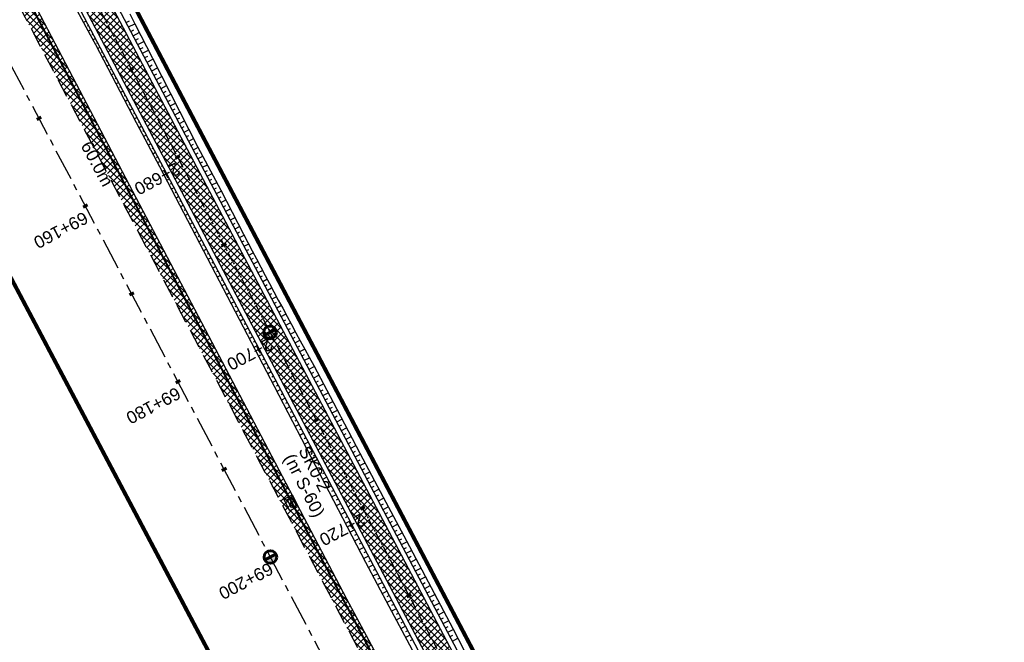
# Model space of a CAD drawing. Header units: metres. Extents: x 7529682 to 7533711, y 5721186 to 5727842.
# Tile 37 of 110: x 7530950 to 7531049, y 5725383 to 5725446. Entities that reach past the tile are written whole.
import ezdxf

# ---------------------------------------------------------------- set-up
doc = ezdxf.new("R2010")
doc.units = ezdxf.units.M
for name, pattern in [('817-dzialki-09-05-04$0$HIDDEN', [0.375, 0.25, -0.125]), ('CENTER', [50.8, 31.75, -6.35, 6.35, -6.35]), ('HIDDEN', [9.525, 6.35, -3.175])]:
    doc.linetypes.add(name, pattern=pattern)
for name, color, linetype in [('C-DROGI-SYTUACJA-ETYKIETY', 7, 'Continuous'), ('D-hatch-pobocza', 131, 'Continuous'), ('D-pobocza', 7, 'Continuous'), ('D-skarpa', 7, 'Continuous'), ('D-skarpa-kreskowanie', 7, 'Continuous')]:
    doc.layers.add(name, color=color, linetype=linetype)
doc.layers.add('D-hatch-ciag-pieszo-rowerowy', color=7, linetype='Continuous', lineweight=13, true_color=0xff9f80)
doc.layers.add('D-LR-etap-III', color=7, linetype='817-dzialki-09-05-04$0$HIDDEN', lineweight=50, true_color=0xff1aff)
for name, color, linetype, lineweight in [('D-krawędzie', 7, 'Continuous', 30), ('D-obrzeża', 7, 'Continuous', 30), ('D-oś', 10, 'CENTER', 30), ('Sieci-T-kanal technologiczny', 4, 'kt kanał technologiczny', 30)]:
    doc.layers.add(name, color=color, linetype=linetype, lineweight=lineweight)
for name, color, linetype, true_color in [('D-opis-KT-dlugosci', 7, 'Continuous', 0xff8000), ('D-opis-KT-studnie', 7, 'Continuous', 0xff8000), ('poprzeczki', 7, 'Continuous', 0x0000c7)]:
    doc.layers.add(name, color=color, linetype=linetype, true_color=true_color)
doc.styles.add('ARIAL', font='arial.ttf', dxfattribs={"height": 1})
doc.styles.get("Standard").update_dxf_attribs({"font": 'arial.ttf'})
doc.linetypes.add('kt kanał technologiczny', pattern='A,1,-0.8,["kt",Standard,S=0.5,R=0,X=-0.7,Y=-0.15],-0.3', length=2.1)
pattern_1 = [(45, (0, 0), (-0.33675960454, 0.33675960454), []), (135, (0, 0), (-0.33675960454, -0.33675960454), [])]

# ---------------------------------------------------------------- blocks, each defined once
blk = doc.blocks.new('kilometraz')
at = {"linetype": 'ByBlock', "lineweight": -2}
blk.add_hatch(color=0, dxfattribs=at).paths.add_polyline_path([(0, -0.28125, 0.41421356), (0.28125, 0, 0.41421356), (0, 0.28125)])
at = {"color": 0, "linetype": 'ByBlock', "lineweight": -2}
blk.add_line((0, 0.28125), (0, -0.28125), dxfattribs=at)
blk.add_circle((0, 0), 0.28125, dxfattribs=at)
blk = doc.blocks.new('AeccTickLine')
at = {"color": 0, "linetype": 'ByBlock', "lineweight": -2}
blk.add_line((0, 1), (0, -1), dxfattribs=at)
blk = doc.blocks.new('SKR2')
at = {"layer": 'Sieci-T-kanal technologiczny', "color": 2, "lineweight": 25}
for points in [[(0.028, -0.188), (0.958, -1.153), (0.282, -1.805), (-0.648, -0.84)], [(-0.038, -0.537), (0.607, -1.206), (0.233, -1.567), (-0.412, -0.898)]]:
    blk.add_lwpolyline(points, close=True, dxfattribs=at)
blk.add_lwpolyline([(-0.09, -1.232), (0.285, -0.872)], dxfattribs=at)

msp = doc.modelspace()

# ---------------------------------------------------------------- hatches: boundary and pattern name
at = {"layer": 'D-hatch-ciag-pieszo-rowerowy'}
h = msp.add_hatch(dxfattribs=at)
h.set_pattern_fill('ANSI37', color=256, scale=0.15, style=0)
h.set_pattern_definition(pattern_1)
h.paths.add_polyline_path([(7530928.436, 5725505.448), (7530927.177, 5725505.157), (7530956.378, 5725449.593), (7530965.549, 5725432.2), (7530966.879, 5725432.357), (7530957.484, 5725450.176)])
h.paths.add_polyline_path([(7530927.177, 5725505.157), (7530925.918, 5725504.866), (7530955.272, 5725449.011), (7530964.218, 5725432.043), (7530965.549, 5725432.2), (7530956.378, 5725449.593)])
h = msp.add_hatch(dxfattribs=at)
h.set_pattern_fill('ANSI37', color=256, scale=0.15, style=0)
h.set_pattern_definition(pattern_1)
h.paths.add_polyline_path([(7530966.879, 5725432.357), (7530965.549, 5725432.2), (7530999.633, 5725367.556), (7531003.472, 5725360.289), (7531004.677, 5725360.684), (7531000.738, 5725368.139)])
h.paths.add_polyline_path([(7530965.549, 5725432.2), (7530964.218, 5725432.043), (7530998.527, 5725366.973), (7531002.267, 5725359.893), (7531003.472, 5725360.289), (7530999.633, 5725367.556)])
at = {"layer": 'D-hatch-pobocza'}
h = msp.add_hatch(dxfattribs=at)
h.set_pattern_fill('ANSI37', color=256, scale=0.15, style=0)
h.set_pattern_definition(pattern_1)
h.paths.add_polyline_path([(7531057.01, 5725246.72), (7531044.19, 5725271.11), (7531030.97, 5725296.42), (7531019.37, 5725318.31), (7531007.54, 5725340.71), (7530994.47, 5725365.47), (7530982.58, 5725387.65), (7530971.81, 5725408.22), (7530959.96, 5725430.76), (7530944.54, 5725460.14), (7530935.92, 5725477.07), (7530923.1, 5725500.31), (7530908, 5725529.49), (7530889.658, 5725563.375), (7530889.586, 5725561.257), (7530918.172, 5725507.178), (7530950.163, 5725446.305), (7530993.419, 5725364.265), (7531022.766, 5725308.719), (7531053.81, 5725249.872), (7531081.166, 5725197.875), (7531103.902, 5725154.541), (7531128.123, 5725108.448), (7531149.321, 5725068.209), (7531151.44, 5725067.36), (7531152.004, 5725067.286), (7531141.2, 5725086.69), (7531129.87, 5725108.78), (7531118.46, 5725130.11), (7531107.39, 5725151.39), (7531095.36, 5725174.01), (7531083.61, 5725196.49), (7531071.56, 5725218.8)])

# ---------------------------------------------------------------- linework, layer by layer
at = {"layer": 'D-krawędzie', "linetype": 'HIDDEN', "ltscale": 0.3, "flags": 128}
msp.add_lwpolyline([(7530572.01, 5726166.06), (7530599.74, 5726113.52), (7530641.555, 5726032.008), (7530660.961, 5725995.07), (7530689.128, 5725941.54), (7530707.336, 5725907.032), (7530725.256, 5725873.093), (7530743.97, 5725837.654), (7530770.527, 5725787.119), (7530787.864, 5725754.267), (7530809.898, 5725712.542), (7530824.739, 5725684.389), (7530840.856, 5725653.693), (7530860.675, 5725616.154), (7530865.283, 5725607.394), (7530878.05, 5725583.08), (7530918.172, 5725507.178), (7530950.163, 5725446.305), (7530993.419, 5725364.265), (7531022.766, 5725308.719), (7531053.81, 5725249.872), (7531081.166, 5725197.875), (7531103.902, 5725154.541), (7531128.123, 5725108.448), (7531149.3, 5725068.25), (7531167.38, 5725033.767), (7531197.165, 5724976.988), (7531228.151, 5724918.034), (7531253.153, 5724870.491), (7531286.796, 5724806.654), (7531306.74, 5724768.665), (7531335.094, 5724714.652), (7531357.319, 5724672.439), (7531373.645, 5724641.454), (7531392.162, 5724605.999), (7531418.48, 5724555.853), (7531439.727, 5724515.582), (7531476.36, 5724446.19), (7531491.8, 5724416.76), (7531531.9, 5724339.933), (7531557.227, 5724291.659), (7531569.852, 5724267.577), (7531591.376, 5724226.548), (7531610.004, 5724191.103), (7531616.883, 5724177.999), (7531629.985, 5724153.025), (7531641.007, 5724132.022), (7531664.906, 5724087.617), (7531677.644, 5724064.786), (7531683.112, 5724054.988), (7531686.753, 5724048.18), (7531695.448, 5724031.697), (7531703.749, 5724015.917), (7531709.214, 5724005.514), (7531719.389, 5723986.147), (7531726.295, 5723973), (7531732.741, 5723960.736), (7531735.13, 5723956.19)], dxfattribs=at)
at = {"layer": 'D-LR-etap-III', "ltscale": 10, "flags": 128}
msp.add_lwpolyline([(7531750.474, 5723895.103, 0.4, 0.4, 0), (7531750.505, 5723895.13, 0.4, 0.4, 0), (7531682.71, 5724022.92, 0.4, 0.4, 0), (7531619.177, 5724147.204, 0.4, 0.4, 0), (7531592.309, 5724198.489, 0.4, 0.4, 0), (7531553.264, 5724272.919, 0.4, 0.4, 0), (7531504.02, 5724366.79, 0.4, 0.4, 0), (7531482.09, 5724407.62, 0.4, 0.4, 0), (7531412.35, 5724541.183, 0.4, 0.4, 0), (7531388.464, 5724586.93, 0.4, 0.4, 0), (7531345.12, 5724669.94, 0.4, 0.4, 0), (7531127.66, 5725081.67, 0.4, 0.4, 0), (7531059.253, 5725211.041, 0.4, 0.4, 0), (7531008.007, 5725307.954, 0.4, 0.4, 0), (7530964.182, 5725390.836, 0.4, 0.4, 0), (7530914.557, 5725484.684, 0.4, 0.4, 0), (7530865.243, 5725577.494, 0.4, 0.4, 0), (7530840.085, 5725624.059, 0.4, 0.4, 0), (7530802.56, 5725694.925, 0.4, 0.4, 0), (7530755.54, 5725787.51, 0.4, 0.4, 0), (7530708.718, 5725876.303, 0.4, 0.4, 0), (7530695.12, 5725902.09, 0.4, 0.4, 0), (7530642.914, 5726001.078, 0.4, 0.4, 0), (7530634.935, 5726016.147, 0.4, 0.4, 0), (7530610.82, 5726061.93, 0.4, 0.4, 0), (7530610.82, 5726061.93, 0.4, 0.4, 0), (7530607.21, 5726063.51, 0.4, 0.4, 0), (7530597.42, 5726080.68, 0.4, 0.4, 0), (7530591.16, 5726088.44, 0.4, 0.4, 0), (7530581.28, 5726107.21, 0.4, 0.4, 0), (7530571.29, 5726130.56, 0.4, 0.4, 0), (7530549.555, 5726171.527, 0.4, 0.4, 0), (7530531.014, 5726206.474, 0.4, 0.4, 0), (7530516.461, 5726236.017, 0.4, 0.4, 0), (7530500.799, 5726266.141, 0.4, 0.4, 0), (7530491.35, 5726283.94, 0.4, 0.4, 0), (7530482.4, 5726303.41, 0.4, 0.4, 0), (7530482.4, 5726303.41, 0.4, 0.4, 0), (7530450.41, 5726357.28, 0.4, 0.4, 0), (7530397.759, 5726458.5, 0.4, 0.4, 0), (7530334.708, 5726583.665, 0.4, 0.4, 0), (7530303.939, 5726645.168, 0.4, 0.4, 0), (7530300.51, 5726651.778, 0.4, 0.4, 0), (7530289.214, 5726671.967, 0.4, 0.4, 0), (7530281.54, 5726685.57, 0.4, 0.4, 0), (7530261.371, 5726724.163, 0.4, 0.4, 0), (7530254.03, 5726738.21, 0.4, 0.4, 0), (7530197.22, 5726845.06, 0.4, 0.4, 0), (7530194.71, 5726849.15, 0.4, 0.4, 0), (7530195.92, 5726850.75, 0.4, 0.4, 0), (7530170.547, 5726892.961, 0.4, 0.4, 0), (7530143.175, 5726945.066, 0.4, 0.4, 0), (7530105.06, 5727018.32, 0.4, 0.4, 0), (7530100.06, 5727027.16, 0.4, 0.4, 0), (7530062.319, 5727099.625, 0.4, 0.4, 0), (7530015.379, 5727189.42, 0.4, 0.4, 0), (7529983.208, 5727250.207, 0.4, 0.4, 0), (7529953.284, 5727306.747, 0.4, 0.4, 0), (7529900.671, 5727406.159, 0.4, 0.4, 0), (7529890.63, 5727425.131, 0.4, 0.4, 0), (7529875.155, 5727454.426, 0.4, 0.4, 0), (7529857.56, 5727487.787, 0.4, 0.4, 0), (7529835.194, 5727530.193, 0.4, 0.4, 0), (7529811.741, 5727574.662, 0.4, 0.4, 0), (7529792.102, 5727611.923, 0.4, 0.4, 0), (7529768.066, 5727657.47, 0.4, 0.4, 0), (7529755.211, 5727682.131, 0.4, 0.4, 0), (7529753.31, 5727681.13, 0.4, 0.4, 0), (7529739.21, 5727707.77, 0.4, 0.4, 0), (7529735.395, 5727711.252, 0.4, 0.4, 0), (7529725.42, 5727730.2, 0.4, 0.4, 0), (7529723.55, 5727729.88, 0.4, 0.4, 0), (7529695.567, 5727782.932, 0.4, 0.4, 0), (7529717.68, 5727794.024, 0.4, 0.4, 0), (7529736.275, 5727758.647, 0.4, 0.4, 0), (7529736.275, 5727758.647, 0.4, 0.4, 0), (7529744.511, 5727750.406, 0.4, 0.4, 0), (7529744.511, 5727750.406, 0.4, 0.4, 0), (7529750.283, 5727738.55, 0.4, 0.4, 0), (7529777.109, 5727687.569, 0.4, 0.4, 0), (7529796.515, 5727651.33, 0.4, 0.4, 0), (7529814.938, 5727616.793, 0.4, 0.4, 0), (7529839.007, 5727572.304, 0.4, 0.4, 0), (7529860.618, 5727532.509, 0.4, 0.4, 0), (7529882.349, 5727491.504, 0.4, 0.4, 0), (7529904.865, 5727449.096, 0.4, 0.4, 0), (7529920.747, 5727418.885, 0.4, 0.4, 0), (7529946.677, 5727368.547, 0.4, 0.4, 0), (7529972.025, 5727320.573, 0.4, 0.4, 0), (7529987.74, 5727290.153, 0.4, 0.4, 0), (7529996.497, 5727273.662, 0.4, 0.4, 0), (7530017.541, 5727234.203, 0.4, 0.4, 0), (7530033.054, 5727204.864, 0.4, 0.4, 0), (7530051.623, 5727170.223, 0.4, 0.4, 0), (7530069.277, 5727137.016, 0.4, 0.4, 0), (7530089.385, 5727097.534, 0.4, 0.4, 0), (7530109.713, 5727060.747, 0.4, 0.4, 0), (7530136.77, 5727011.64, 0.4, 0.4, 0), (7530162.447, 5726962.744, 0.4, 0.4, 0), (7530187.674, 5726916.992, 0.4, 0.4, 0), (7530207.821, 5726879.335, 0.4, 0.4, 0), (7530230.626, 5726834.519, 0.4, 0.4, 0), (7530262.288, 5726776.618, 0.4, 0.4, 0), (7530277.51, 5726760.213, 0.4, 0.4, 0), (7530286.037, 5726744.107, 0.4, 0.4, 0), (7530288.097, 5726735.884, 0.4, 0.4, 0), (7530290.394, 5726725.047, 0.4, 0.4, 0), (7530296.177, 5726713.583, 0.4, 0.4, 0), (7530302.726, 5726701.182, 0.4, 0.4, 0), (7530325.685, 5726657.466, 0.4, 0.4, 0), (7530343.244, 5726623.649, 0.4, 0.4, 0), (7530360.23, 5726591.747, 0.4, 0.4, 0), (7530383.209, 5726548.059, 0.4, 0.4, 0), (7530406.018, 5726503.606, 0.4, 0.4, 0), (7530427.465, 5726462.62, 0.4, 0.4, 0), (7530447.928, 5726424.388, 0.4, 0.4, 0), (7530471.127, 5726379.921, 0.4, 0.4, 0), (7530490.501, 5726343.033, 0.4, 0.4, 0), (7530509.499, 5726306.733, 0.4, 0.4, 0), (7530529.89, 5726267.244, 0.4, 0.4, 0), (7530543.852, 5726238.99, 0.4, 0.4, 0), (7530554.809, 5726218.944, 0.4, 0.4, 0), (7530559.027, 5726212.223, 0.4, 0.4, 0), (7530563.061, 5726206.41, 0.4, 0.4, 0), (7530566.934, 5726200.464, 0.4, 0.4, 0), (7530569.771, 5726194.902, 0.4, 0.4, 0), (7530571.473, 5726191.282, 0.4, 0.4, 0), (7530572.839, 5726188.025, 0.4, 0.4, 0), (7530575.295, 5726182.035, 0.4, 0.4, 0), (7530579.737, 5726173.306, 0.4, 0.4, 0), (7530583.3, 5726167.41, 0.4, 0.4, 0), (7530593.4, 5726163.33, 0.4, 0.4, 0), (7530598.618, 5726155.264, 0.4, 0.4, 0), (7530608.258, 5726140.497, 0.4, 0.4, 0), (7530603.27, 5726136.83, 0.4, 0.4, 0), (7530606.53, 5726131.84, 0.4, 0.4, 0), (7530604.239, 5726124.217, 0.4, 0.4, 0), (7530605.847, 5726121.63, 0.4, 0.4, 0), (7530608.972, 5726116.164, 0.4, 0.4, 0), (7530618.114, 5726097.791, 0.4, 0.4, 0), (7530651.213, 5726034.96, 0.4, 0.4, 0), (7530670.244, 5725998.611, 0.4, 0.4, 0), (7530698.075, 5725945.953, 0.4, 0.4, 0), (7530716.506, 5725911.305, 0.4, 0.4, 0), (7530735.223, 5725875.667, 0.4, 0.4, 0), (7530752.504, 5725842.155, 0.4, 0.4, 0), (7530778.311, 5725793.501, 0.4, 0.4, 0), (7530797.5, 5725756.382, 0.4, 0.4, 0), (7530812.519, 5725728.289, 0.4, 0.4, 0), (7530820.039, 5725713.16, 0.4, 0.4, 0), (7530822.422, 5725710.194, 0.4, 0.4, 0), (7530833.155, 5725688.801, 0.4, 0.4, 0), (7530849.629, 5725656.159, 0.4, 0.4, 0), (7530867.983, 5725621.964, 0.4, 0.4, 0), (7530872.63, 5725612.888, 0.4, 0.4, 0), (7530880.354, 5725597.595, 0.4, 0.4, 0), (7530883.839, 5725593.389, 0.4, 0.4, 0), (7530891.782, 5725587.763, 0.4, 0.4, 0), (7530895.039, 5725584.281, 0.4, 0.4, 0), (7530897.034, 5725580.941, 0.4, 0.4, 0), (7530900.952, 5725579.946, 0.4, 0.4, 0), (7530904.81, 5725571.977, 0.4, 0.4, 0), (7530903.682, 5725568.566, 0.4, 0.4, 0), (7530908.901, 5725558.845, 0.4, 0.4, 0), (7530910.252, 5725545.672, 0.4, 0.4, 0), (7530912.873, 5725538.646, 0.4, 0.4, 0), (7530945.278, 5725478.464, 0.4, 0.4, 0), (7530959.692, 5725450.246, 0.4, 0.4, 0), (7531002.827, 5725368.192, 0.4, 0.4, 0), (7531044.704, 5725290.314, 0.4, 0.4, 0), (7531064.099, 5725253.213, 0.4, 0.4, 0), (7531083.01, 5725216.678, 0.4, 0.4, 0), (7531113.013, 5725158.466, 0.4, 0.4, 0), (7531137.364, 5725113.071, 0.4, 0.4, 0), (7531150.831, 5725086.712, 0.4, 0.4, 0), (7531159.746, 5725076.641, 0.4, 0.4, 0), (7531166.31, 5725074.58, 0.4, 0.4, 0), (7531172.29, 5725062.58, 0.4, 0.4, 0), (7531170.59, 5725055.606, 0.4, 0.4, 0), (7531173.733, 5725044.081, 0.4, 0.4, 0), (7531215.342, 5724964.86, 0.4, 0.4, 0), (7531238.054, 5724921.685, 0.4, 0.4, 0), (7531262.39, 5724875.283, 0.4, 0.4, 0), (7531295.587, 5724811.266, 0.4, 0.4, 0), (7531348.488, 5724712.363, 0.4, 0.4, 0), (7531363.741, 5724682.684, 0.4, 0.4, 0), (7531366.987, 5724675.865, 0.4, 0.4, 0), (7531382.541, 5724646.111, 0.4, 0.4, 0), (7531401.299, 5724610.875, 0.4, 0.4, 0), (7531428.965, 5724558.862, 0.4, 0.4, 0), (7531449.111, 5724520.398, 0.4, 0.4, 0), (7531477.293, 5724465.831, 0.4, 0.4, 0), (7531500.996, 5724421.113, 0.4, 0.4, 0), (7531512.122, 5724400.549, 0.4, 0.4, 0), (7531513.782, 5724396.757, 0.4, 0.4, 0), (7531526.32, 5724379.39, 0.4, 0.4, 0), (7531566.784, 5724302.736, 0.4, 0.4, 0), (7531612.277, 5724225.61, 0.4, 0.4, 0), (7531620.493, 5724210.548, 0.4, 0.4, 0), (7531631.578, 5724196.258, 0.4, 0.4, 0), (7531653.484, 5724152.434, 0.4, 0.4, 0), (7531661.151, 5724128.494, 0.4, 0.4, 0), (7531673.881, 5724101.186, 0.4, 0.4, 0), (7531684.691, 5724081.184, 0.4, 0.4, 0), (7531699.212, 5724051.17, 0.4, 0.4, 0), (7531704.034, 5724040.584, 0.4, 0.4, 0), (7531704.034, 5724040.584, 0.4, 0.4, 0), (7531703.913, 5724037.17, 0.4, 0.4, 0), (7531736.42, 5723969.232, 0.4, 0.4, 0), (7531738.285, 5723967.699, 0.4, 0.4, 0), (7531742.181, 5723962.346, 0.4, 0.4, 0), (7531744.286, 5723958.616, 0.4, 0.4, 0), (7531755.393, 5723944.193, 0.4, 0.4, 0), (7531758.69, 5723936.76, 0.4, 0.4, 0), (7531780.08, 5723929.25, 0.4, 0.4, 0), (7531792.612, 5723906.338, 0.4, 0.4, 0), (7531792.612, 5723906.338, 0.4, 0.4, 0), (7531756.962, 5723883.055, 0.4, 0.4, 0), (7531750.46, 5723895.13, 0.4, 0.4, 0), (7531750.46, 5723895.13, 0, 0, 0)], format="xyseb", dxfattribs=at)
at = {"layer": 'D-obrzeża'}
for points in [[(7531033.909, 5725306.164), (7531023.945, 5725324.301, -0.004067), (7531021.63, 5725328.597), (7531000.738, 5725368.139), (7530957.484, 5725450.176), (7530925.491, 5725511.052), (7530911.472, 5725537.574, -0.113466), (7530908.012, 5725550.564), (7530907.843, 5725555.506, 0.112773), (7530906.702, 5725559.812), (7530903.597, 5725565.724, -0.119345), (7530903.024, 5725568.007), (7530902.99, 5725572.112)], [(7530898.537, 5725569.984), (7530903.161, 5725561.178, -0.112773), (7530905.442, 5725552.566), (7530905.533, 5725549.904, 0.113466), (7530908.993, 5725536.913), (7530923.28, 5725509.886), (7530955.272, 5725449.011), (7530998.527, 5725366.973), (7531019.429, 5725327.411, 0.004067), (7531021.744, 5725323.115), (7531031.707, 5725304.978, -0.004228)]]:
    msp.add_lwpolyline(points, format="xyb", dxfattribs=at)
at = {"layer": 'D-oś', "ltscale": 0.1}
msp.add_lwpolyline([(7531164.28, 5725032.142), (7531146.202, 5725066.622), (7531125.026, 5725106.818), (7531100.803, 5725152.914), (7531078.067, 5725196.247), (7531050.713, 5725248.241), (7531019.672, 5725307.084), (7530990.323, 5725362.632), (7530947.066, 5725444.675), (7530915.075, 5725505.546), (7530874.954, 5725581.449)], dxfattribs=at)
at = {"layer": 'D-oś', "ltscale": 0.03}
msp.add_lwpolyline([(7530894.636, 5725580.102), (7530904.4, 5725561.506, -0.112773), (7530906.681, 5725552.894), (7530906.773, 5725550.234, 0.113466), (7530910.233, 5725537.244), (7530924.386, 5725510.469), (7530956.378, 5725449.593), (7530999.633, 5725367.556), (7531020.53, 5725328.004, 0.004067), (7531022.845, 5725323.708), (7531022.845, 5725323.708), (7531032.808, 5725305.571, -0.004228)], format="xyb", dxfattribs=at)
at = {"layer": 'D-pobocza'}
for points in [[(7530898.085, 5725569.768), (7530902.718, 5725560.945, -0.112773), (7530904.942, 5725552.549), (7530905.038, 5725549.771, 0.113466), (7530908.497, 5725536.781), (7530922.837, 5725509.653), (7530954.83, 5725448.778), (7530998.085, 5725366.74), (7531018.989, 5725327.174, 0.004067), (7531021.304, 5725322.878), (7531031.267, 5725304.741, -0.004228)], [(7531034.349, 5725306.401), (7531024.385, 5725324.538, -0.004067), (7531022.07, 5725328.834), (7531001.18, 5725368.373), (7530957.927, 5725450.408), (7530925.934, 5725511.285), (7530911.968, 5725537.706, -0.113466), (7530908.508, 5725550.696), (7530908.342, 5725555.523, 0.112773), (7530907.145, 5725560.044), (7530903.027, 5725567.886)]]:
    msp.add_lwpolyline(points, format="xyb", dxfattribs=at)
msp.add_lwpolyline([(7531149.321, 5725068.209), (7531151.44, 5725067.36), (7531152.004, 5725067.286), (7531141.2, 5725086.69), (7531129.87, 5725108.78), (7531118.46, 5725130.11), (7531107.39, 5725151.39), (7531095.36, 5725174.01), (7531083.61, 5725196.49), (7531071.56, 5725218.8), (7531057.01, 5725246.72), (7531044.19, 5725271.11), (7531030.97, 5725296.42), (7531019.37, 5725318.31), (7531007.54, 5725340.71), (7530994.47, 5725365.47), (7530982.58, 5725387.65), (7530971.81, 5725408.22), (7530959.96, 5725430.76), (7530944.54, 5725460.14), (7530935.92, 5725477.07), (7530923.1, 5725500.31), (7530908, 5725529.49), (7530889.658, 5725563.375)], dxfattribs=at)
at = {"layer": 'D-skarpa', "linetype": 'Continuous'}
msp.add_lwpolyline([(7530954.545, 5725448.63), (7530956.726, 5725444.573), (7530957.248, 5725443.601), (7530961.367, 5725435.716), (7530963.687, 5725431.287), (7530972.954, 5725413.563), (7530975.274, 5725409.134), (7530984.482, 5725391.379), (7530986.817, 5725386.958), (7530989.166, 5725382.544)], dxfattribs=at)
msp.add_lwpolyline([(7530960.703, 5725446.67), (7530961.205, 5725445.687), (7530962.989, 5725442.223), (7530967.547, 5725433.322), (7530969.885, 5725428.902), (7530972.185, 5725424.462, 0.005617), (7530979.243, 5725411.226), (7530981.581, 5725406.806), (7530983.907, 5725402.381), (7530986.237, 5725397.957), (7530988.595, 5725393.547), (7530993.254, 5725384.699), (7530995.568, 5725380.267)], format="xyb", dxfattribs=at)
at = {"layer": 'D-skarpa-kreskowanie', "linetype": 'Continuous'}
for p, q in [((7530956.315, 5725445.96, 107.514), (7530956.054, 5725445.823, 107.316)), ((7530960.356, 5725445.802, 107.633), (7530960.667, 5725445.966, 107.398)), ((7530960.589, 5725445.36, 107.63), (7530961.206, 5725445.685, 107.165)), ((7530956.549, 5725445.518, 107.511), (7530956.42, 5725445.45, 107.414)), ((7530956.782, 5725445.076, 107.508), (7530956.528, 5725444.942, 107.317)), ((7530957.015, 5725444.634, 107.505), (7530956.89, 5725444.567, 107.411)), ((7530960.822, 5725444.917, 107.632), (7530961.128, 5725445.079, 107.401)), ((7530961.055, 5725444.475, 107.633), (7530961.664, 5725444.796, 107.175)), ((7530957.248, 5725444.191, 107.503), (7530957.001, 5725444.061, 107.317)), ((7530957.481, 5725443.749, 107.5), (7530957.36, 5725443.685, 107.408)), ((7530961.288, 5725444.033, 107.635), (7530961.591, 5725444.192, 107.407)), ((7530961.522, 5725443.59, 107.636), (7530962.122, 5725443.907, 107.184)), ((7530957.715, 5725443.307, 107.501), (7530957.47, 5725443.177, 107.317)), ((7530957.948, 5725442.864, 107.503), (7530957.824, 5725442.799, 107.41)), ((7530961.755, 5725443.148, 107.638), (7530962.053, 5725443.305, 107.413)), ((7530961.988, 5725442.706, 107.639), (7530962.579, 5725443.018, 107.194)), ((7530958.181, 5725442.422, 107.505), (7530957.933, 5725442.291, 107.317)), ((7530958.414, 5725441.98, 107.506), (7530958.289, 5725441.914, 107.412)), ((7530962.221, 5725442.264, 107.641), (7530962.515, 5725442.418, 107.42)), ((7530962.454, 5725441.821, 107.643), (7530963.037, 5725442.129, 107.203)), ((7530958.647, 5725441.537, 107.508), (7530958.396, 5725441.405, 107.318)), ((7530958.881, 5725441.095, 107.509), (7530958.754, 5725441.028, 107.414)), ((7530959.114, 5725440.653, 107.511), (7530958.859, 5725440.518, 107.319)), ((7530962.688, 5725441.379, 107.644), (7530962.976, 5725441.531, 107.427)), ((7530962.921, 5725440.937, 107.646), (7530963.493, 5725441.238, 107.215)), ((7530963.154, 5725440.494, 107.647), (7530963.437, 5725440.644, 107.434)), ((7530959.347, 5725440.211, 107.512), (7530959.219, 5725440.143, 107.416)), ((7530959.58, 5725439.768, 107.514), (7530959.322, 5725439.632, 107.319)), ((7530963.387, 5725440.052, 107.649), (7530963.949, 5725440.348, 107.226)), ((7530963.62, 5725439.61, 107.65), (7530963.899, 5725439.756, 107.441)), ((7530959.813, 5725439.326, 107.516), (7530959.683, 5725439.257, 107.418)), ((7530960.047, 5725438.884, 107.517), (7530959.784, 5725438.746, 107.32)), ((7530963.854, 5725439.168, 107.652), (7530964.404, 5725439.458, 107.237)), ((7530964.087, 5725438.725, 107.654), (7530964.36, 5725438.869, 107.448)), ((7530960.28, 5725438.441, 107.519), (7530960.148, 5725438.372, 107.419)), ((7530960.513, 5725437.999, 107.52), (7530960.247, 5725437.859, 107.32)), ((7530964.32, 5725438.283, 107.655), (7530964.86, 5725438.568, 107.248)), ((7530964.553, 5725437.841, 107.657), (7530964.821, 5725437.982, 107.455)), ((7530964.786, 5725437.398, 107.658), (7530965.316, 5725437.678, 107.259)), ((7530960.746, 5725437.557, 107.522), (7530960.613, 5725437.486, 107.421)), ((7530960.979, 5725437.115, 107.524), (7530960.71, 5725436.973, 107.321)), ((7530961.213, 5725436.672, 107.525), (7530961.077, 5725436.601, 107.423)), ((7530965.02, 5725436.956, 107.66), (7530965.282, 5725437.094, 107.462)), ((7530965.253, 5725436.514, 107.662), (7530965.772, 5725436.788, 107.27)), ((7530961.446, 5725436.23, 107.527), (7530961.173, 5725436.086, 107.321)), ((7530961.679, 5725435.788, 107.528), (7530961.542, 5725435.715, 107.425)), ((7530965.486, 5725436.072, 107.663), (7530965.743, 5725436.207, 107.47)), ((7530965.719, 5725435.629, 107.665), (7530966.228, 5725435.897, 107.281)), ((7530961.912, 5725435.345, 107.53), (7530961.637, 5725435.2, 107.322)), ((7530962.145, 5725434.903, 107.531), (7530962.007, 5725434.83, 107.427)), ((7530965.952, 5725435.187, 107.666), (7530966.204, 5725435.32, 107.477)), ((7530966.186, 5725434.745, 107.668), (7530966.683, 5725435.007, 107.293)), ((7530962.379, 5725434.461, 107.533), (7530962.101, 5725434.315, 107.324)), ((7530962.612, 5725434.019, 107.535), (7530962.472, 5725433.945, 107.43)), ((7530966.419, 5725434.302, 107.669), (7530966.665, 5725434.432, 107.484)), ((7530966.652, 5725433.86, 107.671), (7530967.139, 5725434.117, 107.304)), ((7530962.845, 5725433.576, 107.536), (7530962.565, 5725433.429, 107.325)), ((7530963.078, 5725433.134, 107.538), (7530962.938, 5725433.06, 107.432)), ((7530966.885, 5725433.418, 107.673), (7530967.126, 5725433.545, 107.491)), ((7530967.118, 5725432.976, 107.674), (7530967.596, 5725433.228, 107.314)), ((7530963.311, 5725432.692, 107.539), (7530963.029, 5725432.543, 107.327)), ((7530963.545, 5725432.249, 107.541), (7530963.403, 5725432.175, 107.434)), ((7530963.778, 5725431.807, 107.542), (7530963.493, 5725431.657, 107.328)), ((7530967.352, 5725432.533, 107.676), (7530967.591, 5725432.659, 107.495)), ((7530967.585, 5725432.091, 107.677), (7530968.064, 5725432.344, 107.316)), ((7530967.818, 5725431.649, 107.679), (7530968.058, 5725431.775, 107.498)), ((7530964.011, 5725431.365, 107.544), (7530963.868, 5725431.29, 107.436)), ((7530964.244, 5725430.923, 107.546), (7530963.957, 5725430.771, 107.329)), ((7530968.051, 5725431.206, 107.68), (7530968.532, 5725431.46, 107.318)), ((7530968.284, 5725430.764, 107.682), (7530968.525, 5725430.891, 107.501)), ((7530964.477, 5725430.48, 107.547), (7530964.333, 5725430.404, 107.438)), ((7530964.711, 5725430.038, 107.549), (7530964.42, 5725429.885, 107.33)), ((7530968.518, 5725430.322, 107.684), (7530968.999, 5725430.576, 107.321)), ((7530968.751, 5725429.88, 107.685), (7530968.992, 5725430.007, 107.503)), ((7530964.944, 5725429.596, 107.55), (7530964.798, 5725429.519, 107.44)), ((7530965.177, 5725429.153, 107.552), (7530964.884, 5725428.999, 107.331)), ((7530968.984, 5725429.437, 107.687), (7530969.467, 5725429.692, 107.323)), ((7530969.217, 5725428.995, 107.688), (7530969.459, 5725429.122, 107.506)), ((7530969.45, 5725428.553, 107.69), (7530969.934, 5725428.807, 107.326)), ((7530965.41, 5725428.711, 107.554), (7530965.263, 5725428.633, 107.442)), ((7530965.643, 5725428.269, 107.555), (7530965.347, 5725428.113, 107.332)), ((7530965.877, 5725427.827, 107.557), (7530965.728, 5725427.748, 107.444)), ((7530969.684, 5725428.11, 107.692), (7530969.924, 5725428.237, 107.511)), ((7530969.917, 5725427.668, 107.693), (7530970.394, 5725427.92, 107.334)), ((7530966.11, 5725427.384, 107.558), (7530965.81, 5725427.226, 107.333)), ((7530966.343, 5725426.942, 107.56), (7530966.192, 5725426.863, 107.446)), ((7530970.15, 5725427.226, 107.695), (7530970.387, 5725427.351, 107.516)), ((7530970.383, 5725426.784, 107.696), (7530970.854, 5725427.032, 107.342)), ((7530966.576, 5725426.5, 107.561), (7530966.274, 5725426.34, 107.333)), ((7530966.809, 5725426.057, 107.563), (7530966.657, 5725425.977, 107.448)), ((7530970.616, 5725426.341, 107.698), (7530970.85, 5725426.464, 107.522)), ((7530970.85, 5725425.899, 107.699), (7530971.314, 5725426.144, 107.349)), ((7530967.043, 5725425.615, 107.565), (7530966.737, 5725425.454, 107.334)), ((7530967.276, 5725425.173, 107.566), (7530967.122, 5725425.092, 107.45)), ((7530971.083, 5725425.457, 107.701), (7530971.313, 5725425.578, 107.527)), ((7530971.316, 5725425.014, 107.703), (7530971.774, 5725425.256, 107.357)), ((7530967.509, 5725424.731, 107.568), (7530967.2, 5725424.568, 107.335)), ((7530967.742, 5725424.288, 107.569), (7530967.587, 5725424.206, 107.452)), ((7530967.975, 5725423.846, 107.571), (7530967.663, 5725423.682, 107.336)), ((7530971.549, 5725424.572, 107.704), (7530971.777, 5725424.692, 107.533)), ((7530971.782, 5725424.13, 107.706), (7530972.234, 5725424.368, 107.365)), ((7530972.016, 5725423.688, 107.707), (7530972.24, 5725423.806, 107.538)), ((7530968.209, 5725423.404, 107.572), (7530968.052, 5725423.321, 107.454)), ((7530968.442, 5725422.961, 107.574), (7530968.127, 5725422.795, 107.337)), ((7530972.249, 5725423.245, 107.709), (7530972.694, 5725423.48, 107.373)), ((7530972.482, 5725422.803, 107.71), (7530972.703, 5725422.92, 107.544)), ((7530968.675, 5725422.519, 107.576), (7530968.517, 5725422.436, 107.456)), ((7530968.908, 5725422.077, 107.577), (7530968.59, 5725421.909, 107.338)), ((7530972.715, 5725422.361, 107.712), (7530973.155, 5725422.592, 107.381)), ((7530972.948, 5725421.918, 107.714), (7530973.166, 5725422.033, 107.549)), ((7530969.141, 5725421.635, 107.579), (7530968.982, 5725421.55, 107.458)), ((7530969.375, 5725421.192, 107.58), (7530969.053, 5725421.023, 107.338)), ((7530973.182, 5725421.476, 107.715), (7530973.615, 5725421.704, 107.389)), ((7530973.415, 5725421.034, 107.717), (7530973.63, 5725421.147, 107.555)), ((7530973.648, 5725420.591, 107.718), (7530974.075, 5725420.817, 107.397)), ((7530969.608, 5725420.75, 107.582), (7530969.446, 5725420.665, 107.46)), ((7530969.841, 5725420.308, 107.584), (7530969.517, 5725420.137, 107.339)), ((7530970.074, 5725419.865, 107.585), (7530969.911, 5725419.78, 107.462)), ((7530973.881, 5725420.149, 107.72), (7530974.093, 5725420.261, 107.56)), ((7530974.114, 5725419.707, 107.722), (7530974.536, 5725419.929, 107.404)), ((7530970.307, 5725419.423, 107.587), (7530969.98, 5725419.251, 107.34)), ((7530970.541, 5725418.981, 107.588), (7530970.376, 5725418.894, 107.464)), ((7530974.348, 5725419.265, 107.723), (7530974.559, 5725419.376, 107.563)), ((7530974.581, 5725418.822, 107.725), (7530975.006, 5725419.047, 107.404)), ((7530970.774, 5725418.539, 107.59), (7530970.443, 5725418.364, 107.341)), ((7530971.007, 5725418.096, 107.591), (7530970.841, 5725418.009, 107.466)), ((7530974.814, 5725418.38, 107.726), (7530975.028, 5725418.493, 107.565)), ((7530975.047, 5725417.938, 107.728), (7530975.477, 5725418.164, 107.404)), ((7530971.24, 5725417.654, 107.593), (7530970.907, 5725417.478, 107.342)), ((7530971.473, 5725417.212, 107.595), (7530971.306, 5725417.123, 107.468)), ((7530975.28, 5725417.495, 107.729), (7530975.496, 5725417.609, 107.567)), ((7530975.514, 5725417.053, 107.731), (7530975.947, 5725417.282, 107.404)), ((7530971.706, 5725416.769, 107.596), (7530971.37, 5725416.592, 107.343)), ((7530971.94, 5725416.327, 107.598), (7530971.771, 5725416.238, 107.47)), ((7530972.173, 5725415.885, 107.599), (7530971.833, 5725415.706, 107.343)), ((7530975.747, 5725416.611, 107.733), (7530975.964, 5725416.726, 107.569)), ((7530975.98, 5725416.169, 107.734), (7530976.417, 5725416.399, 107.405)), ((7530976.213, 5725415.726, 107.736), (7530976.433, 5725415.842, 107.57)), ((7530972.406, 5725415.442, 107.601), (7530972.236, 5725415.353, 107.472)), ((7530972.639, 5725415, 107.602), (7530972.297, 5725414.82, 107.344)), ((7530976.446, 5725415.284, 107.737), (7530976.888, 5725415.517, 107.404)), ((7530976.68, 5725414.842, 107.739), (7530976.904, 5725414.96, 107.57)), ((7530972.872, 5725414.558, 107.604), (7530972.7, 5725414.467, 107.474)), ((7530973.106, 5725414.116, 107.606), (7530972.76, 5725413.933, 107.345)), ((7530976.913, 5725414.399, 107.74), (7530977.37, 5725414.64, 107.396)), ((7530977.146, 5725413.957, 107.742), (7530977.378, 5725414.08, 107.567)), ((7530973.339, 5725413.673, 107.607), (7530973.165, 5725413.582, 107.476)), ((7530973.572, 5725413.231, 107.609), (7530973.224, 5725413.047, 107.346)), ((7530977.379, 5725413.515, 107.744), (7530977.851, 5725413.763, 107.388)), ((7530977.612, 5725413.073, 107.745), (7530977.852, 5725413.199, 107.565)), ((7530977.846, 5725412.63, 107.747), (7530978.332, 5725412.887, 107.38)), ((7530973.805, 5725412.789, 107.61), (7530973.631, 5725412.697, 107.479)), ((7530974.038, 5725412.346, 107.612), (7530973.688, 5725412.162, 107.348)), ((7530974.272, 5725411.904, 107.614), (7530974.096, 5725411.811, 107.481)), ((7530978.079, 5725412.188, 107.748), (7530978.326, 5725412.318, 107.562)), ((7530978.312, 5725411.746, 107.75), (7530978.813, 5725412.01, 107.372)), ((7530974.505, 5725411.462, 107.615), (7530974.152, 5725411.276, 107.349)), ((7530974.738, 5725411.02, 107.617), (7530974.561, 5725410.926, 107.483)), ((7530978.545, 5725411.303, 107.752), (7530978.799, 5725411.437, 107.56)), ((7530978.778, 5725410.861, 107.753), (7530979.293, 5725411.132, 107.365)), ((7530974.971, 5725410.577, 107.618), (7530974.616, 5725410.39, 107.35)), ((7530975.204, 5725410.135, 107.62), (7530975.026, 5725410.041, 107.486)), ((7530979.011, 5725410.419, 107.755), (7530979.269, 5725410.555, 107.561)), ((7530979.245, 5725409.977, 107.756), (7530979.76, 5725410.248, 107.368)), ((7530975.438, 5725409.693, 107.621), (7530975.08, 5725409.504, 107.352)), ((7530975.671, 5725409.25, 107.623), (7530975.491, 5725409.156, 107.488)), ((7530979.478, 5725409.534, 107.758), (7530979.736, 5725409.67, 107.563)), ((7530979.711, 5725409.092, 107.759), (7530980.228, 5725409.364, 107.37)), ((7530975.904, 5725408.808, 107.625), (7530975.542, 5725408.617, 107.352)), ((7530976.137, 5725408.366, 107.626), (7530975.955, 5725408.27, 107.489)), ((7530976.37, 5725407.924, 107.628), (7530976.002, 5725407.73, 107.35)), ((7530979.944, 5725408.65, 107.761), (7530980.203, 5725408.786, 107.566)), ((7530980.177, 5725408.207, 107.763), (7530980.695, 5725408.48, 107.372)), ((7530980.411, 5725407.765, 107.764), (7530980.67, 5725407.902, 107.569)), ((7530976.604, 5725407.481, 107.629), (7530976.418, 5725407.383, 107.489)), ((7530976.837, 5725407.039, 107.631), (7530976.463, 5725406.842, 107.349)), ((7530980.644, 5725407.323, 107.766), (7530981.163, 5725407.596, 107.375)), ((7530980.877, 5725406.881, 107.767), (7530981.137, 5725407.017, 107.572)), ((7530977.07, 5725406.597, 107.632), (7530976.882, 5725406.497, 107.49)), ((7530977.303, 5725406.154, 107.634), (7530976.923, 5725405.954, 107.348)), ((7530981.11, 5725406.438, 107.769), (7530981.63, 5725406.712, 107.377)), ((7530981.343, 5725405.996, 107.77), (7530981.603, 5725406.133, 107.575)), ((7530977.536, 5725405.712, 107.636), (7530977.345, 5725405.611, 107.491)), ((7530977.77, 5725405.27, 107.637), (7530977.384, 5725405.066, 107.346)), ((7530981.577, 5725405.554, 107.772), (7530982.095, 5725405.827, 107.381)), ((7530981.81, 5725405.111, 107.774), (7530982.069, 5725405.248, 107.578)), ((7530982.043, 5725404.669, 107.775), (7530982.561, 5725404.942, 107.385)), ((7530978.003, 5725404.828, 107.639), (7530977.808, 5725404.725, 107.492)), ((7530978.236, 5725404.385, 107.64), (7530977.844, 5725404.179, 107.345)), ((7530978.469, 5725403.943, 107.642), (7530978.272, 5725403.839, 107.493)), ((7530982.276, 5725404.227, 107.777), (7530982.535, 5725404.363, 107.582)), ((7530982.509, 5725403.785, 107.778), (7530983.026, 5725404.057, 107.389)), ((7530978.702, 5725403.501, 107.644), (7530978.304, 5725403.291, 107.344)), ((7530978.936, 5725403.058, 107.645), (7530978.735, 5725402.953, 107.494)), ((7530982.743, 5725403.342, 107.78), (7530983.001, 5725403.478, 107.585)), ((7530982.976, 5725402.9, 107.782), (7530983.491, 5725403.172, 107.393)), ((7530979.169, 5725402.616, 107.647), (7530978.765, 5725402.403, 107.342)), ((7530979.402, 5725402.174, 107.648), (7530979.199, 5725402.067, 107.495)), ((7530983.209, 5725402.458, 107.783), (7530983.467, 5725402.593, 107.589)), ((7530983.442, 5725402.015, 107.785), (7530983.957, 5725402.287, 107.397)), ((7530979.635, 5725401.732, 107.65), (7530979.225, 5725401.515, 107.341)), ((7530979.868, 5725401.289, 107.651), (7530979.662, 5725401.18, 107.496)), ((7530983.675, 5725401.573, 107.786), (7530983.933, 5725401.709, 107.592)), ((7530983.909, 5725401.131, 107.788), (7530984.423, 5725401.402, 107.4)), ((7530980.102, 5725400.847, 107.653), (7530979.686, 5725400.628, 107.34)), ((7530980.335, 5725400.405, 107.655), (7530980.125, 5725400.294, 107.497)), ((7530980.568, 5725399.962, 107.656), (7530980.146, 5725399.74, 107.338)), ((7530984.142, 5725400.689, 107.789), (7530984.399, 5725400.824, 107.596)), ((7530984.375, 5725400.246, 107.791), (7530984.889, 5725400.517, 107.404)), ((7530980.801, 5725399.52, 107.658), (7530980.589, 5725399.408, 107.498)), ((7530981.034, 5725399.078, 107.659), (7530980.606, 5725398.852, 107.337)), ((7530984.608, 5725399.804, 107.793), (7530984.865, 5725399.939, 107.599)), ((7530984.841, 5725399.362, 107.794), (7530985.355, 5725399.632, 107.407)), ((7530985.075, 5725398.919, 107.796), (7530985.331, 5725399.055, 107.602)), ((7530981.268, 5725398.636, 107.661), (7530981.052, 5725398.522, 107.499)), ((7530981.501, 5725398.193, 107.662), (7530981.067, 5725397.964, 107.335)), ((7530985.308, 5725398.477, 107.797), (7530985.82, 5725398.747, 107.411)), ((7530985.541, 5725398.035, 107.799), (7530985.797, 5725398.17, 107.606)), ((7530981.734, 5725397.751, 107.664), (7530981.516, 5725397.636, 107.499)), ((7530981.967, 5725397.309, 107.666), (7530981.527, 5725397.077, 107.334)), ((7530985.774, 5725397.592, 107.8), (7530986.287, 5725397.863, 107.414)), ((7530986.007, 5725397.15, 107.802), (7530986.265, 5725397.286, 107.608)), ((7530986.241, 5725396.708, 107.804), (7530986.759, 5725396.981, 107.413)), ((7530982.2, 5725396.866, 107.667), (7530981.979, 5725396.75, 107.5)), ((7530982.434, 5725396.424, 107.669), (7530981.988, 5725396.189, 107.333)), ((7530982.667, 5725395.982, 107.67), (7530982.442, 5725395.863, 107.501)), ((7530986.474, 5725396.266, 107.805), (7530986.734, 5725396.403, 107.609)), ((7530986.707, 5725395.823, 107.807), (7530987.23, 5725396.099, 107.413)), ((7530982.9, 5725395.54, 107.672), (7530982.448, 5725395.301, 107.331)), ((7530983.133, 5725395.097, 107.674), (7530982.906, 5725394.977, 107.502)), ((7530986.94, 5725395.381, 107.808), (7530987.203, 5725395.52, 107.61)), ((7530987.173, 5725394.939, 107.81), (7530987.702, 5725395.217, 107.412)), ((7530983.366, 5725394.655, 107.675), (7530982.908, 5725394.414, 107.33)), ((7530983.6, 5725394.213, 107.677), (7530983.369, 5725394.091, 107.503)), ((7530987.407, 5725394.496, 107.812), (7530987.672, 5725394.636, 107.611)), ((7530987.64, 5725394.054, 107.813), (7530988.173, 5725394.335, 107.411)), ((7530983.833, 5725393.77, 107.678), (7530983.369, 5725393.526, 107.329)), ((7530984.066, 5725393.328, 107.68), (7530983.833, 5725393.205, 107.504)), ((7530987.873, 5725393.612, 107.815), (7530988.141, 5725393.753, 107.613)), ((7530988.106, 5725393.17, 107.816), (7530988.644, 5725393.453, 107.411)), ((7530984.299, 5725392.886, 107.681), (7530983.829, 5725392.638, 107.327)), ((7530984.532, 5725392.443, 107.683), (7530984.296, 5725392.319, 107.505)), ((7530988.339, 5725392.727, 107.818), (7530988.608, 5725392.869, 107.615)), ((7530988.573, 5725392.285, 107.819), (7530989.11, 5725392.568, 107.414)), ((7530984.766, 5725392.001, 107.685), (7530984.29, 5725391.75, 107.326)), ((7530985.232, 5725391.117, 107.688), (7530984.754, 5725390.865, 107.327)), ((7530984.999, 5725391.559, 107.686), (7530984.76, 5725391.433, 107.506)), ((7530988.806, 5725391.843, 107.821), (7530989.074, 5725391.984, 107.618)), ((7530989.039, 5725391.4, 107.823), (7530989.576, 5725391.684, 107.418)), ((7530989.272, 5725390.958, 107.824), (7530989.541, 5725391.1, 107.622)), ((7530985.698, 5725390.232, 107.691), (7530985.221, 5725389.98, 107.331)), ((7530985.465, 5725390.674, 107.689), (7530985.226, 5725390.548, 107.509)), ((7530989.505, 5725390.516, 107.826), (7530990.042, 5725390.799, 107.421)), ((7530989.739, 5725390.074, 107.827), (7530990.007, 5725390.215, 107.625)), ((7530986.165, 5725389.347, 107.694), (7530985.688, 5725389.096, 107.335)), ((7530985.932, 5725389.79, 107.692), (7530985.693, 5725389.664, 107.513)), ((7530989.972, 5725389.631, 107.829), (7530990.508, 5725389.914, 107.425)), ((7530990.205, 5725389.189, 107.83), (7530990.473, 5725389.33, 107.629)), ((7530990.438, 5725388.747, 107.832), (7530990.974, 5725389.029, 107.428)), ((7530986.631, 5725388.463, 107.697), (7530986.155, 5725388.212, 107.338)), ((7530986.398, 5725388.905, 107.696), (7530986.16, 5725388.78, 107.516)), ((7530990.671, 5725388.304, 107.834), (7530990.939, 5725388.446, 107.632)), ((7530990.905, 5725387.862, 107.835), (7530991.44, 5725388.144, 107.432)), ((7530987.098, 5725387.578, 107.7), (7530986.622, 5725387.327, 107.342)), ((7530986.864, 5725388.021, 107.699), (7530986.626, 5725387.895, 107.519)), ((7530987.331, 5725387.136, 107.702), (7530987.093, 5725387.011, 107.523)), ((7530991.138, 5725387.42, 107.837), (7530991.405, 5725387.561, 107.635)), ((7530991.371, 5725386.978, 107.838), (7530991.906, 5725387.259, 107.435)), ((7530987.564, 5725386.694, 107.704), (7530987.09, 5725386.444, 107.347)), ((7530987.797, 5725386.251, 107.705), (7530987.561, 5725386.127, 107.527)), ((7530991.604, 5725386.535, 107.84), (7530991.871, 5725386.676, 107.639)), ((7530991.837, 5725386.093, 107.842), (7530992.372, 5725386.375, 107.439)), ((7530988.03, 5725385.809, 107.707), (7530987.56, 5725385.561, 107.352)), ((7530988.264, 5725385.367, 107.708), (7530988.029, 5725385.243, 107.532)), ((7530992.071, 5725385.651, 107.843), (7530992.338, 5725385.791, 107.642)), ((7530992.304, 5725385.208, 107.845), (7530992.837, 5725385.49, 107.442)), ((7530988.497, 5725384.925, 107.71), (7530988.03, 5725384.678, 107.358)), ((7530988.73, 5725384.482, 107.711), (7530988.497, 5725384.36, 107.536)), ((7530992.537, 5725384.766, 107.846), (7530992.804, 5725384.907, 107.645)), ((7530992.77, 5725384.324, 107.848), (7530993.303, 5725384.605, 107.446)), ((7530988.963, 5725384.04, 107.713), (7530988.499, 5725383.796, 107.364)), ((7530989.196, 5725383.598, 107.715), (7530988.965, 5725383.476, 107.541)), ((7530993.003, 5725383.882, 107.849), (7530993.269, 5725384.022, 107.649)), ((7530993.237, 5725383.439, 107.851), (7530993.766, 5725383.718, 107.452))]:
    msp.add_line(p, q, dxfattribs=at)
at = {"layer": 'Sieci-T-kanal technologiczny', "ltscale": 2}
msp.add_lwpolyline([(7531169.66, 5725032.077, 0.2, 0.2, 0), (7531142.107, 5725084.26, 0.2, 0.2, 0), (7531114.694, 5725136.505, 0.2, 0.2, 0), (7531087.251, 5725188.68, 0.2, 0.2, 0), (7531059.621, 5725240.865, 0.2, 0.2, 0), (7531032.248, 5725293.131, 0.2, 0.2, 0), (7531004.679, 5725345.294, 0.2, 0.2, 0), (7530977.028, 5725397.414, 0.2, 0.2, 0), (7530949.633, 5725449.668, 0.2, 0.2, 0), (7530921.914, 5725501.753, 0.2, 0.2, 0), (7530894.347, 5725553.917, 0.2, 0.2, 0), (7530892.596, 5725561.551, 0.2, 0.2, 0), (7530883.752, 5725574.779, 0.2, 0.2, 0), (7530867.104, 5725606.236, 0.2, 0.2, 0)], format="xyseb", dxfattribs=at)

# ---------------------------------------------------------------- block references
at = {"layer": 'C-DROGI-SYTUACJA-ETYKIETY', "color": 7, "linetype": 'Continuous', "lineweight": 60, "xscale": 0.25, "yscale": 0.25, "zscale": 0.25, "rotation": 297.8005548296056}
for p in [(7530951.565, 5725436.141), (7530956.229, 5725427.296), (7530960.893, 5725418.45), (7530965.557, 5725409.604), (7530970.221, 5725400.758)]:
    msp.add_blockref('AeccTickLine', p, dxfattribs=at)
at = {"layer": 'C-DROGI-SYTUACJA-ETYKIETY', "color": 10, "linetype": 'Continuous', "lineweight": 60, "xscale": 2.249999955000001, "yscale": 2.249999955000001, "zscale": 2.249999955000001, "rotation": 297.8005548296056}
msp.add_blockref('kilometraz', (7530974.885, 5725391.912), dxfattribs=at)
at = {"layer": 'poprzeczki', "color": 7, "linetype": 'Continuous', "lineweight": 60, "xscale": 0.25, "yscale": 0.25, "zscale": 0.25, "rotation": 297.8005548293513}
for p in [(7530960.857, 5725441.099), (7530965.521, 5725432.253), (7530970.185, 5725423.408), (7530979.513, 5725405.716), (7530984.177, 5725396.87), (7530988.841, 5725388.025)]:
    msp.add_blockref('AeccTickLine', p, dxfattribs=at)
at = {"layer": 'poprzeczki', "color": 10, "linetype": 'Continuous', "lineweight": 60, "xscale": 2.249999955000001, "yscale": 2.249999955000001, "zscale": 2.249999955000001, "rotation": 297.8005548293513}
msp.add_blockref('kilometraz', (7530974.849, 5725414.562), dxfattribs=at)
at = {"layer": 'Sieci-T-kanal technologiczny', "rotation": 163.7281158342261}
msp.add_blockref('SKR2', (7530976.826, 5725396.377), dxfattribs=at)

# ---------------------------------------------------------------- texts
at = {"layer": 'C-DROGI-SYTUACJA-ETYKIETY', "color": 7}
for s, p in [('2+680', (7530965.364, 5725431.747)), ('69+160', (7530956.072, 5725426.789)), ('2+700', (7530974.692, 5725414.055)), ('69+180', (7530965.4, 5725409.097)), ('2+720', (7530984.02, 5725396.364)), ('69+200', (7530974.728, 5725391.406))]:
    msp.add_text(s, height=1.25, rotation=207.80055, dxfattribs=at).set_placement(p)
at = {"layer": 'D-opis-KT-dlugosci', "style": 'ARIAL'}
msp.add_text('60.0m', height=1.25, rotation=298.33464, dxfattribs=at).set_placement((7530955.724, 5725433.4))
at = {"layer": 'D-opis-KT-studnie', "insert": (7530978.786, 5725403.247, 10.12), "char_height": 1.25, "attachment_point": 1, "rotation": 297, "line_spacing_factor": 0.8, "style": 'ARIAL'}
msp.add_mtext_dynamic_manual_height_columns('SK0-2\\P(nr S-60)', width=11.25549, gutter_width=6, heights=[0], dxfattribs=at)

doc.saveas('drawing.dxf')
